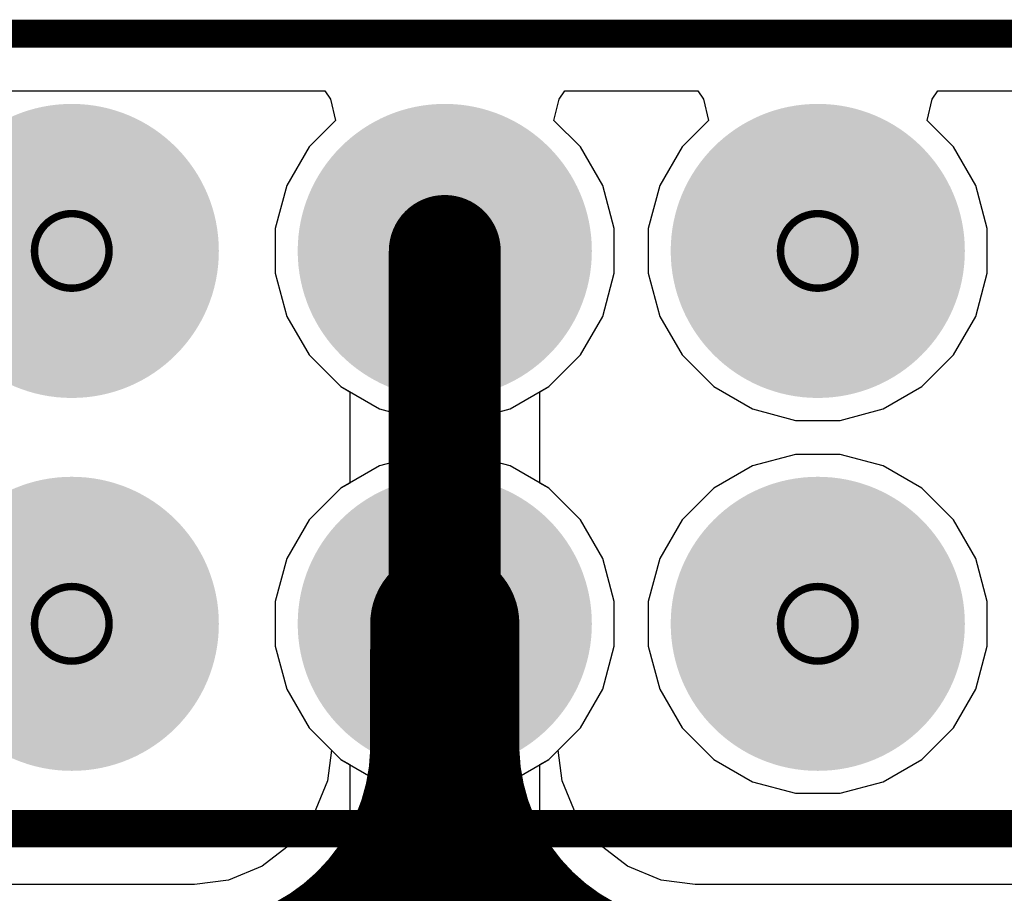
# Model space of a CAD drawing. Header units: inches. Extents: x -0.03 to 9.71, y 0 to 4.44.
# Tile 86 of 118: x 2.2 to 2.47, y 2.32 to 2.55. Entities that reach past the tile are written whole.
import ezdxf

# ---------------------------------------------------------------- set-up
doc = ezdxf.new("R2010")
doc.units = ezdxf.units.IN
doc.header["$MEASUREMENT"] = 0
for name, color, linetype in [('Board Outline', 216, 'Continuous'), ('Bottom Layer', 5, 'Continuous'), ('Bottom Solder', 6, 'Continuous'), ('Drill Drawing', 1, 'Continuous'), ('Layer 1', 16, 'Continuous'), ('Layer 2', 76, 'Continuous'), ('Multi-Layer', 9, 'Continuous'), ('Pad Holes', 156, 'Continuous'), ('Top Layer', 1, 'Continuous'), ('Top Overlay', 2, 'Continuous'), ('Top Solder', 216, 'Continuous')]:
    doc.layers.add(name, color=color, linetype=linetype)

# ---------------------------------------------------------------- blocks, each defined once
blk = doc.blocks.new('SFH11_PBPC_D12_RA_BK_103')
at = {"layer": 'Bottom Layer'}
h = blk.add_hatch(color=5, dxfattribs=at)
edge = h.paths.add_edge_path()
edge.add_arc((-0.25, 0.05), 0.03543, 0, 360)
h = blk.add_hatch(color=5, dxfattribs=at)
edge = h.paths.add_edge_path()
edge.add_arc((-0.15, 0.05), 0.03543, 0, 360)
h = blk.add_hatch(color=5, dxfattribs=at)
edge = h.paths.add_edge_path()
edge.add_arc((-0.05, 0.05), 0.03543, 0, 360)
h = blk.add_hatch(color=5, dxfattribs=at)
edge = h.paths.add_edge_path()
edge.add_arc((-0.25, -0.05), 0.03543, 0, 360)
h = blk.add_hatch(color=5, dxfattribs=at)
edge = h.paths.add_edge_path()
edge.add_arc((-0.15, -0.05), 0.03543, 0, 360)
h = blk.add_hatch(color=5, dxfattribs=at)
edge = h.paths.add_edge_path()
edge.add_arc((-0.05, -0.05), 0.03543, 0, 360)
at = {"layer": 'Bottom Solder'}
h = blk.add_hatch(color=6, dxfattribs=at)
edge = h.paths.add_edge_path()
edge.add_arc((-0.25, 0.05), 0.03943, 0, 360)
h = blk.add_hatch(color=6, dxfattribs=at)
edge = h.paths.add_edge_path()
edge.add_arc((-0.15, 0.05), 0.03943, 0, 360)
h = blk.add_hatch(color=6, dxfattribs=at)
edge = h.paths.add_edge_path()
edge.add_arc((-0.05, 0.05), 0.03943, 0, 360)
h = blk.add_hatch(color=6, dxfattribs=at)
edge = h.paths.add_edge_path()
edge.add_arc((-0.25, -0.05), 0.03943, 0, 360)
h = blk.add_hatch(color=6, dxfattribs=at)
edge = h.paths.add_edge_path()
edge.add_arc((-0.15, -0.05), 0.03943, 0, 360)
h = blk.add_hatch(color=6, dxfattribs=at)
edge = h.paths.add_edge_path()
edge.add_arc((-0.05, -0.05), 0.03943, 0, 360)
at = {"layer": 'Layer 1'}
h = blk.add_hatch(color=16, dxfattribs=at)
edge = h.paths.add_edge_path()
edge.add_arc((-0.25, 0.05), 0.03543, 0, 360)
h = blk.add_hatch(color=16, dxfattribs=at)
edge = h.paths.add_edge_path()
edge.add_arc((-0.15, 0.05), 0.03543, 0, 360)
h = blk.add_hatch(color=16, dxfattribs=at)
edge = h.paths.add_edge_path()
edge.add_arc((-0.05, 0.05), 0.03543, 0, 360)
h = blk.add_hatch(color=16, dxfattribs=at)
edge = h.paths.add_edge_path()
edge.add_arc((-0.25, -0.05), 0.03543, 0, 360)
h = blk.add_hatch(color=16, dxfattribs=at)
edge = h.paths.add_edge_path()
edge.add_arc((-0.15, -0.05), 0.03543, 0, 360)
h = blk.add_hatch(color=16, dxfattribs=at)
edge = h.paths.add_edge_path()
edge.add_arc((-0.05, -0.05), 0.03543, 0, 360)
at = {"layer": 'Layer 2'}
h = blk.add_hatch(color=76, dxfattribs=at)
edge = h.paths.add_edge_path()
edge.add_arc((-0.25, 0.05), 0.03543, 0, 360)
h = blk.add_hatch(color=76, dxfattribs=at)
edge = h.paths.add_edge_path()
edge.add_arc((-0.15, 0.05), 0.03543, 0, 360)
h = blk.add_hatch(color=76, dxfattribs=at)
edge = h.paths.add_edge_path()
edge.add_arc((-0.05, 0.05), 0.03543, 0, 360)
h = blk.add_hatch(color=76, dxfattribs=at)
edge = h.paths.add_edge_path()
edge.add_arc((-0.25, -0.05), 0.03543, 0, 360)
h = blk.add_hatch(color=76, dxfattribs=at)
edge = h.paths.add_edge_path()
edge.add_arc((-0.15, -0.05), 0.03543, 0, 360)
h = blk.add_hatch(color=76, dxfattribs=at)
edge = h.paths.add_edge_path()
edge.add_arc((-0.05, -0.05), 0.03543, 0, 360)
at = {"layer": 'Multi-Layer'}
h = blk.add_hatch(color=9, dxfattribs=at)
edge = h.paths.add_edge_path()
edge.add_arc((-0.25, 0.05), 0.03543, 0, 360)
h = blk.add_hatch(color=9, dxfattribs=at)
edge = h.paths.add_edge_path()
edge.add_arc((-0.15, 0.05), 0.03543, 0, 360)
h = blk.add_hatch(color=9, dxfattribs=at)
edge = h.paths.add_edge_path()
edge.add_arc((-0.05, 0.05), 0.03543, 0, 360)
h = blk.add_hatch(color=9, dxfattribs=at)
edge = h.paths.add_edge_path()
edge.add_arc((-0.25, -0.05), 0.03543, 0, 360)
h = blk.add_hatch(color=9, dxfattribs=at)
edge = h.paths.add_edge_path()
edge.add_arc((-0.15, -0.05), 0.03543, 0, 360)
h = blk.add_hatch(color=9, dxfattribs=at)
edge = h.paths.add_edge_path()
edge.add_arc((-0.05, -0.05), 0.03543, 0, 360)
at = {"layer": 'Pad Holes'}
h = blk.add_hatch(color=7, dxfattribs=at)
edge = h.paths.add_edge_path()
edge.add_arc((-0.25, 0.05), 0.02008, 0, 360)
h = blk.add_hatch(color=7, dxfattribs=at)
edge = h.paths.add_edge_path()
edge.add_arc((-0.15, 0.05), 0.02008, 0, 360)
h = blk.add_hatch(color=7, dxfattribs=at)
edge = h.paths.add_edge_path()
edge.add_arc((-0.05, 0.05), 0.02008, 0, 360)
h = blk.add_hatch(color=7, dxfattribs=at)
edge = h.paths.add_edge_path()
edge.add_arc((-0.25, -0.05), 0.02008, 0, 360)
h = blk.add_hatch(color=7, dxfattribs=at)
edge = h.paths.add_edge_path()
edge.add_arc((-0.15, -0.05), 0.02008, 0, 360)
h = blk.add_hatch(color=7, dxfattribs=at)
edge = h.paths.add_edge_path()
edge.add_arc((-0.05, -0.05), 0.02008, 0, 360)
at = {"layer": 'Top Layer'}
h = blk.add_hatch(color=1, dxfattribs=at)
edge = h.paths.add_edge_path()
edge.add_arc((-0.25, 0.05), 0.03543, 0, 360)
h = blk.add_hatch(color=1, dxfattribs=at)
edge = h.paths.add_edge_path()
edge.add_arc((-0.15, 0.05), 0.03543, 0, 360)
h = blk.add_hatch(color=1, dxfattribs=at)
edge = h.paths.add_edge_path()
edge.add_arc((-0.05, 0.05), 0.03543, 0, 360)
h = blk.add_hatch(color=1, dxfattribs=at)
edge = h.paths.add_edge_path()
edge.add_arc((-0.25, -0.05), 0.03543, 0, 360)
h = blk.add_hatch(color=1, dxfattribs=at)
edge = h.paths.add_edge_path()
edge.add_arc((-0.15, -0.05), 0.03543, 0, 360)
h = blk.add_hatch(color=1, dxfattribs=at)
edge = h.paths.add_edge_path()
edge.add_arc((-0.05, -0.05), 0.03543, 0, 360)
at = {"layer": 'Top Solder'}
h = blk.add_hatch(color=216, dxfattribs=at)
edge = h.paths.add_edge_path()
edge.add_arc((-0.25, 0.05), 0.03943, 0, 360)
h = blk.add_hatch(color=216, dxfattribs=at)
edge = h.paths.add_edge_path()
edge.add_arc((-0.15, 0.05), 0.03943, 0, 360)
h = blk.add_hatch(color=216, dxfattribs=at)
edge = h.paths.add_edge_path()
edge.add_arc((-0.05, 0.05), 0.03943, 0, 360)
h = blk.add_hatch(color=216, dxfattribs=at)
edge = h.paths.add_edge_path()
edge.add_arc((-0.25, -0.05), 0.03943, 0, 360)
h = blk.add_hatch(color=216, dxfattribs=at)
edge = h.paths.add_edge_path()
edge.add_arc((-0.15, -0.05), 0.03943, 0, 360)
h = blk.add_hatch(color=216, dxfattribs=at)
edge = h.paths.add_edge_path()
edge.add_arc((-0.05, -0.05), 0.03943, 0, 360)

msp = doc.modelspace()

# ---------------------------------------------------------------- linework, layer by layer
at = {"layer": 'Board Outline', "const_width": 0.0075}
msp.add_lwpolyline([(0.00984, 2.54921), (4.32087, 2.54921)], dxfattribs=at)
at = {"layer": 'Bottom Layer'}
for p, q in [((2.14749, 2.53392), (2.28322, 2.53392)), ((2.28322, 2.53392), (2.28468, 2.53164)), ((2.28468, 2.53164), (2.28608, 2.52592)), ((2.34463, 2.52592), (2.34603, 2.53164)), ((2.34603, 2.53164), (2.34749, 2.53392)), ((2.34749, 2.53392), (2.38322, 2.53392)), ((2.38322, 2.53392), (2.38468, 2.53164)), ((2.38468, 2.53164), (2.38608, 2.52592)), ((2.44463, 2.52592), (2.44603, 2.53164)), ((2.44603, 2.53164), (2.44749, 2.53392)), ((2.44749, 2.53392), (2.48322, 2.53392)), ((2.28608, 2.52592), (2.279, 2.51884)), ((2.35171, 2.51884), (2.34463, 2.52592)), ((2.38608, 2.52592), (2.379, 2.51884)), ((2.45171, 2.51884), (2.44463, 2.52592)), ((2.279, 2.51884), (2.27302, 2.50848)), ((2.35769, 2.50848), (2.35171, 2.51884)), ((2.379, 2.51884), (2.37302, 2.50848)), ((2.45769, 2.50848), (2.45171, 2.51884)), ((2.27302, 2.50848), (2.26992, 2.49693)), ((2.36079, 2.49693), (2.35769, 2.50848)), ((2.37302, 2.50848), (2.36992, 2.49693)), ((2.46079, 2.49693), (2.45769, 2.50848)), ((2.26992, 2.49693), (2.26992, 2.48496)), ((2.36079, 2.48496), (2.36079, 2.49693)), ((2.36992, 2.49693), (2.36992, 2.48496)), ((2.46079, 2.48496), (2.46079, 2.49693)), ((2.26992, 2.48496), (2.27302, 2.47341)), ((2.35769, 2.47341), (2.36079, 2.48496)), ((2.36992, 2.48496), (2.37302, 2.47341)), ((2.45769, 2.47341), (2.46079, 2.48496)), ((2.27302, 2.47341), (2.279, 2.46305)), ((2.35171, 2.46305), (2.35769, 2.47341)), ((2.37302, 2.47341), (2.379, 2.46305)), ((2.45171, 2.46305), (2.45769, 2.47341)), ((2.279, 2.46305), (2.28746, 2.45459)), ((2.34325, 2.45459), (2.35171, 2.46305)), ((2.379, 2.46305), (2.38746, 2.45459)), ((2.44325, 2.45459), (2.45171, 2.46305)), ((2.28746, 2.45459), (2.29782, 2.44861)), ((2.33289, 2.44861), (2.34325, 2.45459)), ((2.38746, 2.45459), (2.39782, 2.44861)), ((2.43289, 2.44861), (2.44325, 2.45459)), ((2.29782, 2.44861), (2.30937, 2.44551)), ((2.32134, 2.44551), (2.33289, 2.44861)), ((2.39782, 2.44861), (2.40937, 2.44551)), ((2.42134, 2.44551), (2.43289, 2.44861)), ((2.30937, 2.44551), (2.32134, 2.44551)), ((2.40937, 2.44551), (2.42134, 2.44551)), ((2.30937, 2.43638), (2.29782, 2.43328)), ((2.32134, 2.43638), (2.30937, 2.43638)), ((2.33289, 2.43328), (2.32134, 2.43638)), ((2.40937, 2.43638), (2.39782, 2.43328)), ((2.42134, 2.43638), (2.40937, 2.43638)), ((2.43289, 2.43328), (2.42134, 2.43638)), ((2.29782, 2.43328), (2.28746, 2.4273)), ((2.34325, 2.4273), (2.33289, 2.43328)), ((2.39782, 2.43328), (2.38746, 2.4273)), ((2.44325, 2.4273), (2.43289, 2.43328)), ((2.28746, 2.4273), (2.279, 2.41884)), ((2.35171, 2.41884), (2.34325, 2.4273)), ((2.38746, 2.4273), (2.379, 2.41884)), ((2.45171, 2.41884), (2.44325, 2.4273)), ((2.279, 2.41884), (2.27302, 2.40848)), ((2.35769, 2.40848), (2.35171, 2.41884)), ((2.379, 2.41884), (2.37302, 2.40848)), ((2.45769, 2.40848), (2.45171, 2.41884)), ((2.27302, 2.40848), (2.26992, 2.39693)), ((2.36079, 2.39693), (2.35769, 2.40848)), ((2.37302, 2.40848), (2.36992, 2.39693)), ((2.46079, 2.39693), (2.45769, 2.40848)), ((2.26992, 2.39693), (2.26992, 2.38496)), ((2.36079, 2.38496), (2.36079, 2.39693)), ((2.36992, 2.39693), (2.36992, 2.38496)), ((2.46079, 2.38496), (2.46079, 2.39693)), ((2.26992, 2.38496), (2.27302, 2.37341)), ((2.35769, 2.37341), (2.36079, 2.38496)), ((2.36992, 2.38496), (2.37302, 2.37341)), ((2.45769, 2.37341), (2.46079, 2.38496)), ((2.27302, 2.37341), (2.279, 2.36305)), ((2.35171, 2.36305), (2.35769, 2.37341)), ((2.37302, 2.37341), (2.379, 2.36305)), ((2.45171, 2.36305), (2.45769, 2.37341)), ((2.279, 2.36305), (2.28746, 2.35459)), ((2.34325, 2.35459), (2.35171, 2.36305)), ((2.379, 2.36305), (2.38746, 2.35459)), ((2.44325, 2.35459), (2.45171, 2.36305)), ((2.28746, 2.35459), (2.29782, 2.34861)), ((2.33289, 2.34861), (2.34325, 2.35459)), ((2.38746, 2.35459), (2.39782, 2.34861)), ((2.43289, 2.34861), (2.44325, 2.35459)), ((2.29782, 2.34861), (2.30937, 2.34551)), ((2.32134, 2.34551), (2.33289, 2.34861)), ((2.39782, 2.34861), (2.40937, 2.34551)), ((2.42134, 2.34551), (2.43289, 2.34861)), ((2.30937, 2.34551), (2.32134, 2.34551)), ((2.40937, 2.34551), (2.42134, 2.34551))]:
    msp.add_line(p, q, dxfattribs=at)
at = {"layer": 'Drill Drawing'}
for points, const_width in [([(2.22535, 2.49095, 1), (2.20535, 2.49095, 1)], 0.002), ([(2.32535, 2.49095, 1), (2.30535, 2.49095, 1)], 0.002), ([(2.42535, 2.49095, 1), (2.40535, 2.49095, 1)], 0.002), ([(2.20485, 2.49095, 1), (2.20585, 2.49095, 1)], 0.001), ([(2.22485, 2.49095, 1), (2.22585, 2.49095, 1)], 0.001), ([(2.30485, 2.49095, 1), (2.30585, 2.49095, 1)], 0.001), ([(2.32485, 2.49095, 1), (2.32585, 2.49095, 1)], 0.001), ([(2.40485, 2.49095, 1), (2.40585, 2.49095, 1)], 0.001), ([(2.42485, 2.49095, 1), (2.42585, 2.49095, 1)], 0.001), ([(2.22535, 2.39095, 1), (2.20535, 2.39095, 1)], 0.002), ([(2.32535, 2.39095, 1), (2.30535, 2.39095, 1)], 0.002), ([(2.42535, 2.39095, 1), (2.40535, 2.39095, 1)], 0.002), ([(2.20485, 2.39095, 1), (2.20585, 2.39095, 1)], 0.001), ([(2.22485, 2.39095, 1), (2.22585, 2.39095, 1)], 0.001), ([(2.30485, 2.39095, 1), (2.30585, 2.39095, 1)], 0.001), ([(2.32485, 2.39095, 1), (2.32585, 2.39095, 1)], 0.001), ([(2.40485, 2.39095, 1), (2.40585, 2.39095, 1)], 0.001), ([(2.42485, 2.39095, 1), (2.42585, 2.39095, 1)], 0.001)]:
    msp.add_lwpolyline(points, format="xyb", close=True, dxfattribs=dict(at, const_width=const_width))
at = {"layer": 'Layer 1'}
for p, q in [((2.14749, 2.53392), (2.28322, 2.53392)), ((2.28322, 2.53392), (2.28468, 2.53164)), ((2.28468, 2.53164), (2.28608, 2.52592)), ((2.34463, 2.52592), (2.34603, 2.53164)), ((2.34603, 2.53164), (2.34749, 2.53392)), ((2.34749, 2.53392), (2.38322, 2.53392)), ((2.38322, 2.53392), (2.38468, 2.53164)), ((2.38468, 2.53164), (2.38608, 2.52592)), ((2.44463, 2.52592), (2.44603, 2.53164)), ((2.44603, 2.53164), (2.44749, 2.53392)), ((2.44749, 2.53392), (2.48322, 2.53392)), ((2.28608, 2.52592), (2.279, 2.51884)), ((2.35171, 2.51884), (2.34463, 2.52592)), ((2.38608, 2.52592), (2.379, 2.51884)), ((2.45171, 2.51884), (2.44463, 2.52592)), ((2.279, 2.51884), (2.27302, 2.50848)), ((2.35769, 2.50848), (2.35171, 2.51884)), ((2.379, 2.51884), (2.37302, 2.50848)), ((2.45769, 2.50848), (2.45171, 2.51884)), ((2.27302, 2.50848), (2.26992, 2.49693)), ((2.36079, 2.49693), (2.35769, 2.50848)), ((2.37302, 2.50848), (2.36992, 2.49693)), ((2.46079, 2.49693), (2.45769, 2.50848)), ((2.26992, 2.49693), (2.26992, 2.48496)), ((2.36079, 2.48496), (2.36079, 2.49693)), ((2.36992, 2.49693), (2.36992, 2.48496)), ((2.46079, 2.48496), (2.46079, 2.49693)), ((2.26992, 2.48496), (2.27302, 2.47341)), ((2.35769, 2.47341), (2.36079, 2.48496)), ((2.36992, 2.48496), (2.37302, 2.47341)), ((2.45769, 2.47341), (2.46079, 2.48496)), ((2.27302, 2.47341), (2.279, 2.46305)), ((2.35171, 2.46305), (2.35769, 2.47341)), ((2.37302, 2.47341), (2.379, 2.46305)), ((2.45171, 2.46305), (2.45769, 2.47341)), ((2.279, 2.46305), (2.28746, 2.45459)), ((2.34325, 2.45459), (2.35171, 2.46305)), ((2.379, 2.46305), (2.38746, 2.45459)), ((2.44325, 2.45459), (2.45171, 2.46305)), ((2.28746, 2.45459), (2.29782, 2.44861)), ((2.33289, 2.44861), (2.34325, 2.45459)), ((2.38746, 2.45459), (2.39782, 2.44861)), ((2.43289, 2.44861), (2.44325, 2.45459)), ((2.29782, 2.44861), (2.30937, 2.44551)), ((2.32134, 2.44551), (2.33289, 2.44861)), ((2.39782, 2.44861), (2.40937, 2.44551)), ((2.42134, 2.44551), (2.43289, 2.44861)), ((2.30937, 2.44551), (2.32134, 2.44551)), ((2.40937, 2.44551), (2.42134, 2.44551)), ((2.30937, 2.43638), (2.29782, 2.43328)), ((2.32134, 2.43638), (2.30937, 2.43638)), ((2.33289, 2.43328), (2.32134, 2.43638)), ((2.40937, 2.43638), (2.39782, 2.43328)), ((2.42134, 2.43638), (2.40937, 2.43638)), ((2.43289, 2.43328), (2.42134, 2.43638)), ((2.29782, 2.43328), (2.28746, 2.4273)), ((2.34325, 2.4273), (2.33289, 2.43328)), ((2.39782, 2.43328), (2.38746, 2.4273)), ((2.44325, 2.4273), (2.43289, 2.43328)), ((2.28746, 2.4273), (2.279, 2.41884)), ((2.35171, 2.41884), (2.34325, 2.4273)), ((2.38746, 2.4273), (2.379, 2.41884)), ((2.45171, 2.41884), (2.44325, 2.4273)), ((2.279, 2.41884), (2.27302, 2.40848)), ((2.35769, 2.40848), (2.35171, 2.41884)), ((2.379, 2.41884), (2.37302, 2.40848)), ((2.45769, 2.40848), (2.45171, 2.41884)), ((2.27302, 2.40848), (2.26992, 2.39693)), ((2.36079, 2.39693), (2.35769, 2.40848)), ((2.37302, 2.40848), (2.36992, 2.39693)), ((2.46079, 2.39693), (2.45769, 2.40848)), ((2.26992, 2.39693), (2.26992, 2.38496)), ((2.36079, 2.38496), (2.36079, 2.39693)), ((2.36992, 2.39693), (2.36992, 2.38496)), ((2.46079, 2.38496), (2.46079, 2.39693)), ((2.26992, 2.38496), (2.27302, 2.37341)), ((2.35769, 2.37341), (2.36079, 2.38496)), ((2.36992, 2.38496), (2.37302, 2.37341)), ((2.45769, 2.37341), (2.46079, 2.38496)), ((2.27302, 2.37341), (2.279, 2.36305)), ((2.35171, 2.36305), (2.35769, 2.37341)), ((2.37302, 2.37341), (2.379, 2.36305)), ((2.45171, 2.36305), (2.45769, 2.37341)), ((2.279, 2.36305), (2.28746, 2.35459)), ((2.34325, 2.35459), (2.35171, 2.36305)), ((2.379, 2.36305), (2.38746, 2.35459)), ((2.44325, 2.35459), (2.45171, 2.36305)), ((2.28746, 2.35459), (2.29782, 2.34861)), ((2.33289, 2.34861), (2.34325, 2.35459)), ((2.38746, 2.35459), (2.39782, 2.34861)), ((2.43289, 2.34861), (2.44325, 2.35459)), ((2.29782, 2.34861), (2.30937, 2.34551)), ((2.32134, 2.34551), (2.33289, 2.34861)), ((2.39782, 2.34861), (2.40937, 2.34551)), ((2.42134, 2.34551), (2.43289, 2.34861)), ((2.30937, 2.34551), (2.32134, 2.34551)), ((2.40937, 2.34551), (2.42134, 2.34551))]:
    msp.add_line(p, q, dxfattribs=at)
at = {"layer": 'Layer 2'}
for p, q in [((2.14749, 2.53392), (2.28322, 2.53392)), ((2.28322, 2.53392), (2.28468, 2.53164)), ((2.28468, 2.53164), (2.28608, 2.52592)), ((2.34463, 2.52592), (2.34603, 2.53164)), ((2.34603, 2.53164), (2.34749, 2.53392)), ((2.34749, 2.53392), (2.38322, 2.53392)), ((2.38322, 2.53392), (2.38468, 2.53164)), ((2.38468, 2.53164), (2.38608, 2.52592)), ((2.44463, 2.52592), (2.44603, 2.53164)), ((2.44603, 2.53164), (2.44749, 2.53392)), ((2.44749, 2.53392), (2.48322, 2.53392)), ((2.28608, 2.52592), (2.279, 2.51884)), ((2.35171, 2.51884), (2.34463, 2.52592)), ((2.38608, 2.52592), (2.379, 2.51884)), ((2.45171, 2.51884), (2.44463, 2.52592)), ((2.279, 2.51884), (2.27302, 2.50848)), ((2.35769, 2.50848), (2.35171, 2.51884)), ((2.379, 2.51884), (2.37302, 2.50848)), ((2.45769, 2.50848), (2.45171, 2.51884)), ((2.27302, 2.50848), (2.26992, 2.49693)), ((2.36079, 2.49693), (2.35769, 2.50848)), ((2.37302, 2.50848), (2.36992, 2.49693)), ((2.46079, 2.49693), (2.45769, 2.50848)), ((2.26992, 2.49693), (2.26992, 2.48496)), ((2.36079, 2.48496), (2.36079, 2.49693)), ((2.36992, 2.49693), (2.36992, 2.48496)), ((2.46079, 2.48496), (2.46079, 2.49693)), ((2.26992, 2.48496), (2.27302, 2.47341)), ((2.35769, 2.47341), (2.36079, 2.48496)), ((2.36992, 2.48496), (2.37302, 2.47341)), ((2.45769, 2.47341), (2.46079, 2.48496)), ((2.27302, 2.47341), (2.279, 2.46305)), ((2.35171, 2.46305), (2.35769, 2.47341)), ((2.37302, 2.47341), (2.379, 2.46305)), ((2.45171, 2.46305), (2.45769, 2.47341)), ((2.279, 2.46305), (2.28746, 2.45459)), ((2.34325, 2.45459), (2.35171, 2.46305)), ((2.379, 2.46305), (2.38746, 2.45459)), ((2.44325, 2.45459), (2.45171, 2.46305)), ((2.28746, 2.45459), (2.29782, 2.44861)), ((2.33289, 2.44861), (2.34325, 2.45459)), ((2.38746, 2.45459), (2.39782, 2.44861)), ((2.43289, 2.44861), (2.44325, 2.45459)), ((2.29782, 2.44861), (2.30937, 2.44551)), ((2.32134, 2.44551), (2.33289, 2.44861)), ((2.39782, 2.44861), (2.40937, 2.44551)), ((2.42134, 2.44551), (2.43289, 2.44861)), ((2.30937, 2.44551), (2.32134, 2.44551)), ((2.40937, 2.44551), (2.42134, 2.44551)), ((2.30937, 2.43638), (2.29782, 2.43328)), ((2.32134, 2.43638), (2.30937, 2.43638)), ((2.33289, 2.43328), (2.32134, 2.43638)), ((2.40937, 2.43638), (2.39782, 2.43328)), ((2.42134, 2.43638), (2.40937, 2.43638)), ((2.43289, 2.43328), (2.42134, 2.43638)), ((2.29782, 2.43328), (2.28746, 2.4273)), ((2.34325, 2.4273), (2.33289, 2.43328)), ((2.39782, 2.43328), (2.38746, 2.4273)), ((2.44325, 2.4273), (2.43289, 2.43328)), ((2.28746, 2.4273), (2.279, 2.41884)), ((2.35171, 2.41884), (2.34325, 2.4273)), ((2.38746, 2.4273), (2.379, 2.41884)), ((2.45171, 2.41884), (2.44325, 2.4273)), ((2.279, 2.41884), (2.27302, 2.40848)), ((2.35769, 2.40848), (2.35171, 2.41884)), ((2.379, 2.41884), (2.37302, 2.40848)), ((2.45769, 2.40848), (2.45171, 2.41884)), ((2.27302, 2.40848), (2.26992, 2.39693)), ((2.36079, 2.39693), (2.35769, 2.40848)), ((2.37302, 2.40848), (2.36992, 2.39693)), ((2.46079, 2.39693), (2.45769, 2.40848)), ((2.26992, 2.39693), (2.26992, 2.38496)), ((2.36079, 2.38496), (2.36079, 2.39693)), ((2.36992, 2.39693), (2.36992, 2.38496)), ((2.46079, 2.38496), (2.46079, 2.39693)), ((2.26992, 2.38496), (2.27302, 2.37341)), ((2.35769, 2.37341), (2.36079, 2.38496)), ((2.36992, 2.38496), (2.37302, 2.37341)), ((2.45769, 2.37341), (2.46079, 2.38496)), ((2.27302, 2.37341), (2.279, 2.36305)), ((2.35171, 2.36305), (2.35769, 2.37341)), ((2.37302, 2.37341), (2.379, 2.36305)), ((2.45171, 2.36305), (2.45769, 2.37341)), ((2.279, 2.36305), (2.285, 2.35705)), ((2.34571, 2.35705), (2.35171, 2.36305)), ((2.379, 2.36305), (2.38746, 2.35459)), ((2.44325, 2.35459), (2.45171, 2.36305)), ((2.285, 2.35705), (2.28392, 2.34883)), ((2.34679, 2.34883), (2.34571, 2.35705)), ((2.38746, 2.35459), (2.39782, 2.34861)), ((2.43289, 2.34861), (2.44325, 2.35459)), ((2.28392, 2.34883), (2.28016, 2.33976)), ((2.35055, 2.33976), (2.34679, 2.34883)), ((2.39782, 2.34861), (2.40937, 2.34551)), ((2.42134, 2.34551), (2.43289, 2.34861)), ((2.40937, 2.34551), (2.42134, 2.34551)), ((2.28016, 2.33976), (2.27419, 2.33197)), ((2.35652, 2.33197), (2.35055, 2.33976)), ((2.27419, 2.33197), (2.2664, 2.326)), ((2.36431, 2.326), (2.35652, 2.33197)), ((2.2664, 2.326), (2.25734, 2.32224)), ((2.37337, 2.32224), (2.36431, 2.326)), ((2.24749, 2.32104), (2.13937, 2.32104)), ((2.24772, 2.32104), (2.24749, 2.32104)), ((2.24749, 2.32104), (2.24749, 2.32104)), ((2.24749, 2.32104), (2.24749, 2.32104)), ((2.24773, 2.32104), (2.24772, 2.32104)), ((2.24772, 2.32104), (2.24772, 2.32104)), ((2.24822, 2.32104), (2.24773, 2.32104)), ((2.25734, 2.32224), (2.24822, 2.32104)), ((2.38249, 2.32104), (2.37337, 2.32224)), ((3.18504, 2.32104), (2.38249, 2.32104))]:
    msp.add_line(p, q, dxfattribs=at)
at = {"layer": 'Layer 2', "const_width": 0.04}
for points in [[(2.31533, 2.35869), (2.31535, 2.39095)], [(2.31535, 2.39095), (2.31538, 2.35869)]]:
    msp.add_lwpolyline(points, dxfattribs=at)
at = {"layer": 'Layer 2', "const_width": 0.02}
for points in [[(2.30535, 2.39095, 1), (2.32535, 2.39095, 1)], [(2.30535, 2.39095, 1), (2.32535, 2.39095, 1)], [(2.30533, 2.35869, 1), (2.32533, 2.35869, 1)], [(2.30533, 2.35869, 1), (2.32533, 2.35869, 1)], [(2.30538, 2.35869, 1), (2.32538, 2.35869, 1)], [(2.30538, 2.35869, 1), (2.32538, 2.35869, 1)], [(2.30535, 2.35676, 1), (2.32535, 2.35676, 1)], [(2.30535, 2.35676, 1), (2.32535, 2.35676, 1)], [(2.30535, 2.35676, 1), (2.32535, 2.35676, 1)], [(2.30535, 2.35676, 1), (2.32535, 2.35676, 1)]]:
    msp.add_lwpolyline(points, format="xyb", close=True, dxfattribs=at)
at = {"layer": 'Layer 2', "const_width": 0.04}
for points in [[(2.31535, 2.35676, -0.007091), (2.31533, 2.35869)], [(2.31538, 2.35869, -0.007091), (2.31535, 2.35676)], [(2.31535, 2.35676, -0.405981), (2.24772, 2.29078)], [(2.38298, 2.29078, -0.405981), (2.31535, 2.35676)]]:
    msp.add_lwpolyline(points, format="xyb", dxfattribs=at)
at = {"layer": 'Top Layer'}
for p, q in [((2.14749, 2.53392), (2.28322, 2.53392)), ((2.28322, 2.53392), (2.28468, 2.53164)), ((2.28468, 2.53164), (2.28608, 2.52592)), ((2.34463, 2.52592), (2.34603, 2.53164)), ((2.34603, 2.53164), (2.34749, 2.53392)), ((2.34749, 2.53392), (2.38322, 2.53392)), ((2.38322, 2.53392), (2.38468, 2.53164)), ((2.38468, 2.53164), (2.38608, 2.52592)), ((2.44463, 2.52592), (2.44603, 2.53164)), ((2.44603, 2.53164), (2.44749, 2.53392)), ((2.44749, 2.53392), (2.48322, 2.53392)), ((2.28608, 2.52592), (2.279, 2.51884)), ((2.35171, 2.51884), (2.34463, 2.52592)), ((2.38608, 2.52592), (2.379, 2.51884)), ((2.45171, 2.51884), (2.44463, 2.52592)), ((2.279, 2.51884), (2.27302, 2.50848)), ((2.35769, 2.50848), (2.35171, 2.51884)), ((2.379, 2.51884), (2.37302, 2.50848)), ((2.45769, 2.50848), (2.45171, 2.51884)), ((2.27302, 2.50848), (2.26992, 2.49693)), ((2.36079, 2.49693), (2.35769, 2.50848)), ((2.37302, 2.50848), (2.36992, 2.49693)), ((2.46079, 2.49693), (2.45769, 2.50848)), ((2.26992, 2.49693), (2.26992, 2.48496)), ((2.36079, 2.48496), (2.36079, 2.49693)), ((2.36992, 2.49693), (2.36992, 2.48496)), ((2.46079, 2.48496), (2.46079, 2.49693)), ((2.26992, 2.48496), (2.27302, 2.47341)), ((2.35769, 2.47341), (2.36079, 2.48496)), ((2.36992, 2.48496), (2.37302, 2.47341)), ((2.45769, 2.47341), (2.46079, 2.48496)), ((2.27302, 2.47341), (2.279, 2.46305)), ((2.35171, 2.46305), (2.35769, 2.47341)), ((2.37302, 2.47341), (2.379, 2.46305)), ((2.45171, 2.46305), (2.45769, 2.47341)), ((2.279, 2.46305), (2.28746, 2.45459)), ((2.34325, 2.45459), (2.35171, 2.46305)), ((2.379, 2.46305), (2.38746, 2.45459)), ((2.44325, 2.45459), (2.45171, 2.46305)), ((2.28746, 2.45459), (2.28986, 2.4532)), ((2.28986, 2.4532), (2.28986, 2.42869)), ((2.34084, 2.4532), (2.34325, 2.45459)), ((2.34084, 2.42869), (2.34084, 2.4532)), ((2.38746, 2.45459), (2.39782, 2.44861)), ((2.43289, 2.44861), (2.44325, 2.45459)), ((2.39782, 2.44861), (2.40937, 2.44551)), ((2.42134, 2.44551), (2.43289, 2.44861)), ((2.40937, 2.44551), (2.42134, 2.44551)), ((2.40937, 2.43638), (2.39782, 2.43328)), ((2.42134, 2.43638), (2.40937, 2.43638)), ((2.43289, 2.43328), (2.42134, 2.43638)), ((2.39782, 2.43328), (2.38746, 2.4273)), ((2.44325, 2.4273), (2.43289, 2.43328)), ((2.28986, 2.42869), (2.28746, 2.4273)), ((2.34325, 2.4273), (2.34084, 2.42869)), ((2.28746, 2.4273), (2.279, 2.41884)), ((2.35171, 2.41884), (2.34325, 2.4273)), ((2.38746, 2.4273), (2.379, 2.41884)), ((2.45171, 2.41884), (2.44325, 2.4273)), ((2.279, 2.41884), (2.27302, 2.40848)), ((2.35769, 2.40848), (2.35171, 2.41884)), ((2.379, 2.41884), (2.37302, 2.40848)), ((2.45769, 2.40848), (2.45171, 2.41884)), ((2.27302, 2.40848), (2.26992, 2.39693)), ((2.36079, 2.39693), (2.35769, 2.40848)), ((2.37302, 2.40848), (2.36992, 2.39693)), ((2.46079, 2.39693), (2.45769, 2.40848)), ((2.26992, 2.39693), (2.26992, 2.38496)), ((2.36079, 2.38496), (2.36079, 2.39693)), ((2.36992, 2.39693), (2.36992, 2.38496)), ((2.46079, 2.38496), (2.46079, 2.39693)), ((2.26992, 2.38496), (2.27302, 2.37341)), ((2.35769, 2.37341), (2.36079, 2.38496)), ((2.36992, 2.38496), (2.37302, 2.37341)), ((2.45769, 2.37341), (2.46079, 2.38496)), ((2.27302, 2.37341), (2.279, 2.36305)), ((2.35171, 2.36305), (2.35769, 2.37341)), ((2.37302, 2.37341), (2.379, 2.36305)), ((2.45171, 2.36305), (2.45769, 2.37341)), ((2.279, 2.36305), (2.28746, 2.35459)), ((2.34325, 2.35459), (2.35171, 2.36305)), ((2.379, 2.36305), (2.38746, 2.35459)), ((2.44325, 2.35459), (2.45171, 2.36305)), ((2.28746, 2.35459), (2.28986, 2.3532)), ((2.28986, 2.3532), (2.28986, 2.30132)), ((2.34084, 2.3532), (2.34325, 2.35459)), ((2.34084, 2.31187), (2.34084, 2.3532)), ((2.38746, 2.35459), (2.39782, 2.34861)), ((2.43289, 2.34861), (2.44325, 2.35459)), ((2.39782, 2.34861), (2.40937, 2.34551)), ((2.42134, 2.34551), (2.43289, 2.34861)), ((2.40937, 2.34551), (2.42134, 2.34551))]:
    msp.add_line(p, q, dxfattribs=at)
at = {"layer": 'Top Layer', "const_width": 0.03}
for points in [[(2.31535, 2.39095), (2.31535, 2.49095)], [(2.31535, 2.30132), (2.31535, 2.39095)]]:
    msp.add_lwpolyline(points, dxfattribs=at)
at = {"layer": 'Top Layer', "const_width": 0.015}
for points in [[(2.30785, 2.49095, 1), (2.32285, 2.49095, 1)], [(2.30785, 2.39095, 1), (2.32285, 2.39095, 1)], [(2.30785, 2.39095, 1), (2.32285, 2.39095, 1)]]:
    msp.add_lwpolyline(points, format="xyb", close=True, dxfattribs=at)
at = {"layer": 'Top Overlay', "const_width": 0.01}
msp.add_lwpolyline([(1.46496, 2.336), (2.86535, 2.336)], dxfattribs=at)

# ---------------------------------------------------------------- block references
at = {"rotation": 180}
msp.add_blockref('SFH11_PBPC_D12_RA_BK_103', (2.16535, 2.44095), dxfattribs=at)

doc.saveas('drawing.dxf')
